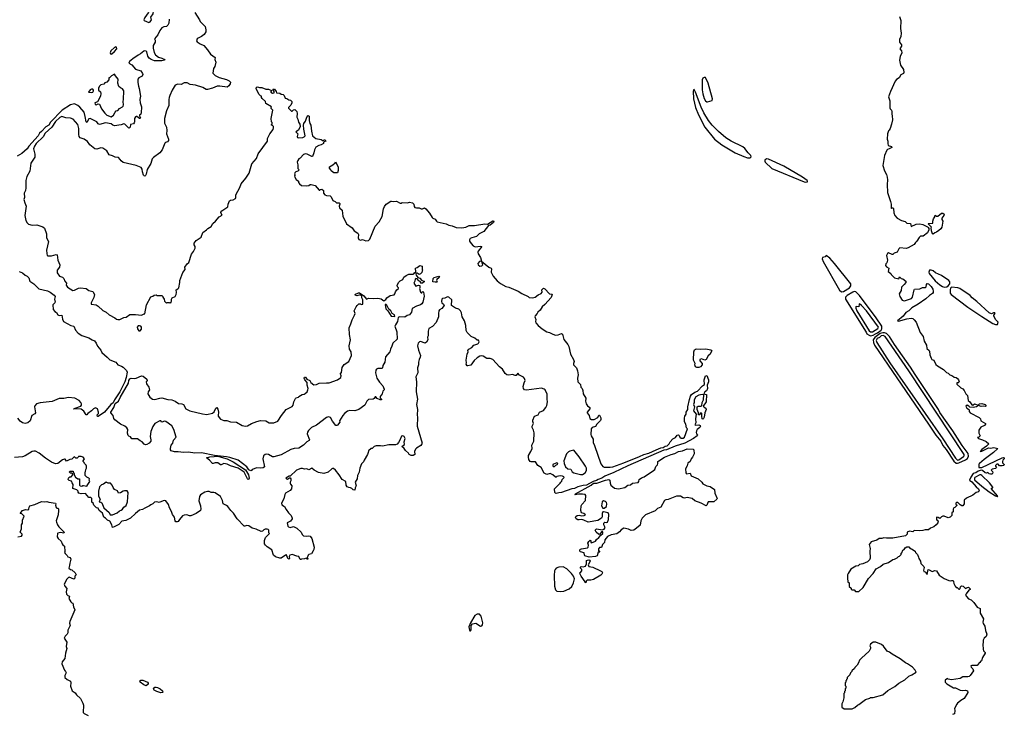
# Model space of a CAD drawing. Extents: x 2087054 to 2277909, y 548907 to 753496.
# Tile 210 of 256: x 2195263 to 2209837, y 639909 to 650197. Entities that reach past the tile are written whole.
import ezdxf

# ---------------------------------------------------------------- set-up
doc = ezdxf.new("R2010")
doc.units = 0

msp = doc.modelspace()

# ---------------------------------------------------------------- linework, layer by layer
at = {"layer": '0CON20XD'}
for points in [[(2197175, 650155), (2197195, 650166), (2197213, 650195), (2197206, 650235), (2197237, 650285), (2197246, 650364), (2197295, 650416), (2197320, 650460), (2197340, 650475), (2197335, 650490), (2197313, 650477), (2197303, 650457), (2197271, 650439), (2197245, 650400), (2197238, 650372), (2197227, 650363), (2197205, 650360), (2197195, 650350), (2197164, 650296), (2197115, 650230), (2197100, 650195), (2197104, 650184), (2197175, 650155)], [(2197853, 650303), (2197922, 650195), (2197932, 650172), (2198010, 650095), (2198020, 650045), (2198017, 650015), (2197992, 649978), (2197954, 649946), (2197907, 649923), (2197892, 649915), (2197883, 649897), (2197880, 649885), (2197891, 649871), (2197935, 649840), (2197988, 649815), (2198045, 649750), (2198087, 649687), (2198157, 649635), (2198153, 649605), (2198167, 649565), (2198150, 649505), (2198132, 649475), (2198120, 649405), (2198155, 649372), (2198215, 649342), (2198325, 649312), (2198365, 649292), (2198382, 649272), (2198380, 649245), (2198360, 649215), (2198335, 649199), (2198225, 649213), (2198185, 649212), (2198115, 649183), (2198045, 649162), (2198025, 649162), (2197975, 649192), (2197865, 649227), (2197785, 649238), (2197742, 649262), (2197695, 649263), (2197655, 649238), (2197605, 649240), (2197564, 649226), (2197518, 649152), (2197484, 649076), (2197477, 649045), (2197468, 649015), (2197470, 648925), (2197436, 648845), (2197404, 648735), (2197408, 648665), (2197434, 648605), (2197442, 648555), (2197437, 648505), (2197464, 648426), (2197464, 648405), (2197452, 648388), (2197420, 648380), (2197410, 648370), (2197372, 648268), (2197338, 648225), (2197244, 648156), (2197226, 648135), (2197206, 648065), (2197152, 647978), (2197135, 647907), (2197125, 647888), (2197115, 647881), (2197105, 647883), (2197096, 647896), (2197080, 647945), (2197076, 647985), (2197060, 648005), (2196985, 648035), (2196795, 648081), (2196765, 648104), (2196748, 648128), (2196725, 648156), (2196675, 648159), (2196635, 648180), (2196586, 648195), (2196551, 648255), (2196495, 648292), (2196465, 648298), (2196405, 648279), (2196373, 648283), (2196302, 648342), (2196265, 648393), (2196215, 648428), (2196159, 648449), (2196145, 648465), (2196136, 648496), (2196137, 648585), (2196123, 648643), (2196052, 648722), (2196015, 648740), (2195945, 648742), (2195885, 648761), (2195855, 648747), (2195795, 648689), (2195737, 648603), (2195638, 648515), (2195608, 648462), (2195509, 648361), (2195482, 648325), (2195465, 648285), (2195488, 648205), (2195488, 648162), (2195428, 648072), (2195414, 647955), (2195368, 647875), (2195352, 647815), (2195353, 647705), (2195347, 647665), (2195329, 647625), (2195332, 647565), (2195326, 647535), (2195337, 647485), (2195359, 647435), (2195338, 647295), (2195355, 647222), (2195375, 647188), (2195395, 647168), (2195445, 647153), (2195515, 647157), (2195605, 647130), (2195628, 647108), (2195661, 647025), (2195660, 646965), (2195688, 646912), (2195659, 646785), (2195664, 646734), (2195668, 646705), (2195677, 646697), (2195735, 646699), (2195805, 646720), (2195816, 646716), (2195826, 646635), (2195856, 646565), (2195851, 646529), (2195819, 646485), (2195819, 646445), (2195850, 646400), (2195895, 646383), (2195914, 646364), (2195932, 646325), (2195958, 646295), (2195953, 646265), (2195972, 646235), (2196048, 646188), (2196075, 646189), (2196135, 646220), (2196165, 646227), (2196245, 646216), (2196285, 646186), (2196345, 646171), (2196369, 646125), (2196358, 646082), (2196321, 646005), (2196322, 645985), (2196395, 645971), (2196425, 645956), (2196495, 645887), (2196545, 645864), (2196585, 645824), (2196672, 645782), (2196695, 645763), (2196715, 645757), (2196745, 645758), (2196805, 645788), (2196837, 645793), (2196895, 645828), (2196975, 645832), (2197065, 645818), (2197105, 645840), (2197115, 645840), (2197140, 645975), (2197205, 646090), (2197235, 646100), (2197253, 646117), (2197285, 646120), (2197295, 646110), (2197365, 646110), (2197380, 646095), (2197380, 646085), (2197400, 646055), (2197405, 646030), (2197435, 646000), (2197445, 646010), (2197475, 646010), (2197485, 646000), (2197495, 646010), (2197505, 646010), (2197512, 646035), (2197510, 646055), (2197522, 646075), (2197563, 646097), (2197578, 646125), (2197583, 646155), (2197578, 646195), (2197605, 646208), (2197620, 646225), (2197634, 646305), (2197631, 646335), (2197676, 646454), (2197712, 646495), (2197705, 646530), (2197741, 646579), (2197765, 646600), (2197807, 646725), (2197837, 646765), (2197848, 646795), (2197862, 646815), (2197862, 646835), (2197845, 646860), (2197843, 646885), (2197874, 646926), (2197948, 646975), (2197976, 647044), (2198030, 647085), (2198046, 647104), (2198096, 647134), (2198121, 647179), (2198159, 647211), (2198215, 647278), (2198258, 647302), (2198238, 647335), (2198238, 647345), (2198257, 647365), (2198342, 647425), (2198350, 647465), (2198370, 647515), (2198385, 647523), (2198425, 647528), (2198455, 647550), (2198462, 647565), (2198460, 647605), (2198521, 647709), (2198543, 647767), (2198611, 647849), (2198658, 647922), (2198699, 648061), (2198769, 648141), (2198795, 648212), (2198930, 648395), (2198933, 648435), (2198963, 648507), (2199015, 648570), (2199022, 648595), (2199020, 648615), (2199005, 648630), (2198990, 648635), (2198990, 648645), (2199000, 648655), (2199000, 648675), (2198990, 648685), (2198986, 648735), (2198998, 648805), (2199008, 648855), (2198983, 648883), (2198983, 648897), (2198990, 648905), (2198904, 648954), (2198900, 648985), (2198851, 649031), (2198840, 649045), (2198840, 649065), (2198825, 649070), (2198805, 649090), (2198764, 649174), (2198767, 649195), (2198785, 649204), (2198814, 649194), (2198845, 649193), (2198905, 649166), (2198945, 649168), (2198988, 649148), (2198980, 649135), (2198982, 649125), (2199005, 649108), (2199030, 649115), (2199030, 649135), (2199010, 649165), (2199015, 649170), (2199035, 649168), (2199058, 649135), (2199062, 649112), (2199115, 649110), (2199133, 649093), (2199165, 649088), (2199178, 649075), (2199194, 649034), (2199217, 649027), (2199245, 649008), (2199270, 649005), (2199290, 648985), (2199290, 648965), (2199277, 648933), (2199240, 648895), (2199240, 648885), (2199285, 648842), (2199295, 648843), (2199318, 648862), (2199334, 648864), (2199367, 648835), (2199372, 648805), (2199367, 648755), (2199380, 648725), (2199388, 648678), (2199407, 648647), (2199412, 648615), (2199389, 648561), (2199352, 648535), (2199378, 648505), (2199370, 648465), (2199375, 648452), (2199385, 648448), (2199455, 648452), (2199475, 648461), (2199487, 648475), (2199468, 648575), (2199464, 648635), (2199470, 648660), (2199494, 648695), (2199510, 648740), (2199525, 648772), (2199535, 648778), (2199547, 648767), (2199548, 648705), (2199558, 648658), (2199572, 648632), (2199580, 648545), (2199597, 648477), (2199645, 648436), (2199725, 648422), (2199755, 648400), (2199768, 648415), (2199785, 648416), (2199792, 648398), (2199772, 648388), (2199762, 648378), (2199760, 648365), (2199725, 648342), (2199690, 648335), (2199645, 648310), (2199625, 648270), (2199617, 648225), (2199595, 648172), (2199585, 648168), (2199517, 648207), (2199495, 648210), (2199465, 648200), (2199413, 648147), (2199394, 648136), (2199378, 648112), (2199372, 648085), (2199382, 648045), (2199380, 647995), (2199398, 647975), (2199380, 647955), (2199350, 647945), (2199335, 647930), (2199332, 647915), (2199340, 647895), (2199330, 647885), (2199333, 647863), (2199355, 647830), (2199390, 647805), (2199390, 647785), (2199404, 647764), (2199435, 647742), (2199515, 647738), (2199545, 647742), (2199563, 647757), (2199575, 647758), (2199635, 647740), (2199695, 647670), (2199705, 647670), (2199716, 647684), (2199735, 647687), (2199758, 647668), (2199762, 647625), (2199778, 647605), (2199805, 647593), (2199858, 647588), (2199872, 647575), (2199897, 647517), (2199930, 647505), (2199950, 647485), (2199992, 647482), (2200000, 647475), (2200002, 647465), (2199990, 647435), (2199995, 647410), (2200036, 647375), (2200039, 647325), (2200048, 647288), (2200102, 647175), (2200182, 647112), (2200215, 647070), (2200268, 647035), (2200280, 647015), (2200273, 646967), (2200285, 646940), (2200305, 646930), (2200335, 646940), (2200387, 646923), (2200425, 646928), (2200448, 646945), (2200525, 647138), (2200585, 647202), (2200630, 647280), (2200650, 647395), (2200662, 647428), (2200687, 647463), (2200755, 647507), (2200765, 647511), (2200796, 647506), (2200839, 647509), (2200895, 647480), (2200915, 647480), (2200925, 647488), (2201005, 647482), (2201035, 647493), (2201075, 647486), (2201097, 647465), (2201101, 647431), (2201110, 647415), (2201135, 647408), (2201175, 647408), (2201207, 647397), (2201225, 647393), (2201255, 647408), (2201275, 647397), (2201330, 647330), (2201366, 647266), (2201376, 647256), (2201415, 647242), (2201430, 647215), (2201442, 647205), (2201575, 647172), (2201615, 647152), (2201665, 647141), (2201725, 647118), (2201807, 647113), (2201865, 647125), (2201915, 647146), (2201995, 647146), (2202149, 647171), (2202185, 647168), (2202265, 647216), (2202276, 647216), (2202280, 647205), (2202274, 647195), (2202227, 647153), (2202204, 647146), (2202135, 647059), (2202064, 647025), (2202026, 646984), (2201955, 646968), (2201930, 646955), (2201920, 646935), (2201921, 646915), (2201945, 646881)], [(2197473, 650205), (2197470, 650145), (2197457, 650113), (2197435, 650097), (2197395, 650091), (2197365, 650075), (2197336, 650035), (2197310, 649970), (2197258, 649915), (2197268, 649895), (2197267, 649865), (2197237, 649815), (2197238, 649775), (2197253, 649713), (2197271, 649675), (2197315, 649640), (2197365, 649627), (2197413, 649605), (2197404, 649595), (2197365, 649585), (2197258, 649588), (2197207, 649605), (2197177, 649627), (2197158, 649655), (2197145, 649718), (2197135, 649730), (2197115, 649737), (2197099, 649731), (2197051, 649689), (2197015, 649673), (2196936, 649615), (2196890, 649575), (2196878, 649555), (2196925, 649527), (2196975, 649464), (2197055, 649437), (2197081, 649401), (2197084, 649385), (2197078, 649362), (2197024, 649335), (2197012, 649315), (2197012, 649265), (2197021, 649211), (2197033, 649175), (2197050, 649065), (2197041, 649015), (2197046, 648965), (2197066, 648905), (2197061, 648819), (2197054, 648796), (2197038, 648782), (2197037, 648775), (2197049, 648741), (2197045, 648733), (2197035, 648734), (2196995, 648761), (2196985, 648764), (2196975, 648757), (2196963, 648735), (2196964, 648686), (2196959, 648671), (2196945, 648656), (2196903, 648645), (2196897, 648605), (2196885, 648590), (2196875, 648594), (2196820, 648650), (2196806, 648656), (2196765, 648640), (2196665, 648626), (2196642, 648632), (2196615, 648652), (2196535, 648671), (2196445, 648644), (2196426, 648655), (2196405, 648686), (2196305, 648732), (2196284, 648726), (2196255, 648676), (2196245, 648685), (2196233, 648765), (2196215, 648825), (2196155, 648902), (2196125, 648924), (2196075, 648949), (2196015, 648936), (2195893, 648857), (2195719, 648681), (2195696, 648635), (2195648, 648612), (2195585, 648539), (2195555, 648516), (2195535, 648476), (2195398, 648322), (2195375, 648286), (2195295, 648216), (2195225, 648176)], [(2208288, 650245), (2208304, 650185), (2208299, 650065), (2208312, 649995), (2208305, 649950), (2208288, 649905), (2208288, 649865), (2208317, 649825), (2208314, 649806), (2208290, 649765), (2208317, 649737), (2208318, 649705), (2208295, 649650), (2208288, 649595), (2208300, 649525), (2208347, 649457), (2208350, 649415), (2208345, 649402), (2208305, 649382), (2208279, 649335), (2208240, 649310), (2208222, 649288), (2208152, 649135), (2208122, 649055), (2208141, 648995), (2208142, 648892), (2208148, 648875), (2208168, 648855), (2208172, 648835), (2208170, 648795), (2208177, 648775), (2208180, 648715), (2208169, 648651), (2208146, 648584), (2208135, 648560), (2208122, 648548), (2208107, 648505), (2208104, 648426), (2208114, 648395), (2208114, 648365), (2208119, 648335), (2208167, 648317), (2208171, 648305), (2208135, 648282), (2208110, 648275), (2208098, 648262), (2208063, 648185), (2208037, 648037), (2208065, 647958), (2208093, 647905), (2208103, 647865), (2208107, 647825), (2208101, 647755), (2208110, 647635), (2208153, 647503), (2208160, 647465), (2208160, 647405), (2208165, 647400), (2208172, 647408), (2208185, 647408), (2208195, 647400), (2208204, 647335), (2208217, 647295), (2208252, 647255), (2208315, 647222), (2208368, 647208), (2208395, 647183), (2208448, 647178), (2208460, 647135), (2208532, 647168), (2208585, 647174), (2208632, 647162), (2208701, 647131), (2208711, 647121), (2208720, 647105), (2208721, 647085), (2208701, 647039), (2208635, 646990), (2208595, 646990), (2208575, 646972), (2208542, 646915), (2208521, 646899), (2208505, 646868), (2208415, 646816), (2208385, 646809), (2208292, 646818), (2208276, 646804), (2208249, 646751), (2208205, 646740), (2208185, 646718), (2208175, 646717), (2208125, 646742), (2208107, 646733), (2208092, 646705), (2208107, 646637), (2208097, 646593), (2208085, 646580), (2208078, 646558), (2208094, 646534), (2208128, 646515), (2208120, 646465), (2208158, 646438), (2208162, 646422), (2208212, 646372), (2208275, 646360), (2208285, 646390), (2208312, 646362), (2208337, 646357), (2208380, 646325), (2208380, 646305), (2208356, 646274), (2208313, 646237), (2208308, 646185), (2208280, 646135), (2208290, 646095), (2208325, 646042), (2208354, 646034), (2208375, 646036), (2208464, 646066), (2208480, 646085), (2208503, 646197), (2208510, 646205), (2208585, 646210), (2208628, 646232), (2208665, 646230), (2208678, 646242), (2208684, 646276), (2208695, 646287), (2208715, 646284), (2208755, 646246), (2208778, 646205), (2208786, 646176), (2208785, 646155), (2208775, 646139), (2208728, 646112), (2208675, 646062), (2208564, 645985), (2208470, 645930), (2208425, 645885), (2208381, 645859), (2208342, 645808), (2208258, 645735), (2208272, 645732), (2208393, 645767), (2208456, 645776), (2208481, 645771), (2208505, 645753), (2208534, 645715), (2208592, 645565), (2208636, 645505), (2208653, 645433), (2208686, 645375), (2208692, 645325), (2208725, 645298), (2208730, 645285), (2208734, 645234), (2208753, 645183), (2208766, 645166), (2208795, 645153), (2208822, 645092), (2208850, 645070), (2208935, 645017), (2208981, 644971), (2209005, 644960), (2209029, 644939), (2209071, 644921), (2209095, 644902), (2209125, 644899), (2209145, 644883), (2209160, 644865), (2209168, 644835), (2209155, 644820), (2209132, 644818), (2209135, 644800), (2209192, 644742), (2209225, 644728), (2209242, 644705), (2209267, 644657), (2209292, 644632), (2209300, 644555), (2209325, 644538), (2209355, 644490), (2209372, 644488), (2209395, 644508), (2209452, 644488), (2209468, 644505), (2209505, 644511), (2209552, 644495), (2209563, 644485), (2209562, 644475), (2209555, 644470), (2209535, 644474), (2209495, 644470), (2209455, 644482), (2209427, 644463), (2209374, 644454), (2209325, 644460), (2209310, 644475), (2209285, 644487), (2209268, 644475), (2209281, 644441), (2209305, 644430), (2209317, 644417), (2209318, 644395), (2209332, 644372), (2209463, 644305), (2209483, 644285), (2209490, 644255), (2209558, 644215), (2209558, 644205), (2209545, 644188), (2209489, 644161), (2209468, 644132), (2209460, 644115), (2209462, 644075), (2209478, 644035), (2209455, 644010), (2209442, 644008), (2209455, 643993), (2209516, 643976), (2209568, 643948), (2209607, 643917), (2209575, 643881), (2209505, 643833), (2209482, 643802), (2209505, 643807), (2209604, 643856), (2209635, 643851), (2209682, 643858), (2209742, 643845), (2209675, 643784), (2209539, 643685), (2209468, 643625), (2209460, 643615), (2209462, 643562), (2209505, 643562), (2209805, 643706), (2209825, 643711), (2209833, 643705), (2209834, 643695), (2209816, 643674), (2209809, 643655), (2209812, 643632), (2209837, 643607), (2209832, 643595), (2209805, 643587), (2209765, 643590), (2209745, 643612), (2209725, 643613), (2209709, 643595), (2209708, 643585), (2209720, 643565), (2209709, 643551), (2209655, 643538), (2209642, 643525), (2209663, 643503), (2209668, 643485), (2209655, 643466), (2209634, 643464), (2209611, 643471), (2209595, 643490), (2209575, 643480), (2209555, 643485), (2209515, 643520), (2209495, 643524), (2209448, 643512), (2209417, 643485), (2209377, 643473), (2209340, 643420), (2209322, 643375), (2209355, 643351), (2209419, 643279), (2209455, 643248), (2209463, 643227), (2209456, 643204), (2209420, 643195), (2209370, 643155), (2209275, 643110), (2209245, 643080), (2209244, 643025), (2209225, 642997), (2209208, 642998), (2209183, 643013), (2209150, 643045), (2209130, 643045), (2209120, 643035), (2209120, 643015), (2209140, 643005), (2209105, 642970), (2209090, 642965), (2209082, 642945), (2209082, 642908), (2209060, 642895), (2209058, 642855), (2209035, 642831), (2209005, 642819), (2208945, 642842), (2208925, 642841), (2208908, 642835), (2208885, 642810), (2208860, 642825), (2208835, 642828), (2208833, 642795), (2208845, 642780), (2208860, 642775), (2208853, 642745), (2208828, 642715), (2208792, 642685), (2208745, 642666), (2208715, 642641), (2208665, 642643), (2208633, 642633), (2208575, 642627), (2208505, 642630), (2208485, 642613), (2208435, 642619), (2208400, 642605), (2208398, 642575), (2208375, 642552), (2208185, 642520), (2208095, 642517), (2208055, 642522), (2208025, 642513), (2207985, 642513), (2207951, 642489), (2207865, 642461), (2207839, 642425), (2207852, 642365), (2207845, 642325), (2207850, 642220), (2207843, 642195), (2207812, 642168), (2207742, 642138), (2207695, 642130), (2207675, 642107), (2207638, 642102), (2207565, 642058), (2207524, 641995), (2207517, 641975), (2207514, 641924), (2207523, 641873), (2207540, 641855), (2207543, 641803), (2207570, 641775), (2207572, 641762), (2207585, 641750), (2207615, 641750), (2207635, 641730), (2207685, 641730), (2207748, 641785), (2207825, 641918), (2207896, 641995), (2207942, 642065), (2208002, 642098), (2208045, 642134), (2208125, 642158), (2208185, 642200), (2208210, 642205), (2208250, 642225), (2208272, 642248), (2208285, 642250), (2208310, 642275), (2208310, 642295), (2208318, 642302), (2208335, 642340), (2208355, 642350), (2208371, 642375), (2208395, 642389), (2208425, 642388), (2208443, 642363), (2208465, 642360), (2208520, 642325), (2208523, 642303), (2208550, 642275), (2208567, 642237), (2208570, 642215), (2208597, 642177), (2208602, 642142), (2208645, 642100), (2208652, 642085), (2208640, 642045), (2208644, 642024), (2208668, 642018), (2208695, 641980), (2208708, 642052), (2208725, 642050), (2208767, 642023), (2208807, 642037), (2208835, 642032), (2208871, 641971), (2208945, 641922), (2209015, 641889), (2209035, 641887), (2209055, 641893), (2209079, 641889), (2209086, 641876), (2209088, 641845), (2209102, 641825), (2209108, 641805), (2209125, 641788), (2209140, 641785), (2209165, 641760), (2209175, 641760), (2209185, 641770), (2209190, 641795), (2209205, 641810), (2209228, 641808), (2209265, 641770), (2209275, 641780), (2209305, 641790), (2209330, 641765), (2209330, 641755), (2209312, 641748), (2209272, 641695), (2209262, 641675), (2209275, 641652), (2209305, 641618), (2209344, 641604), (2209386, 641566), (2209435, 641498), (2209478, 641475), (2209482, 641465), (2209480, 641405), (2209528, 641325), (2209518, 641275), (2209523, 641255), (2209551, 641215), (2209558, 641148), (2209580, 641095), (2209568, 641062), (2209539, 641035), (2209524, 641005), (2209526, 640975), (2209518, 640945), (2209524, 640874), (2209530, 640850), (2209552, 640825), (2209552, 640815), (2209515, 640750), (2209497, 640703), (2209482, 640688), (2209480, 640675), (2209465, 640670), (2209435, 640630), (2209355, 640632), (2209342, 640625), (2209348, 640605), (2209370, 640580), (2209380, 640555), (2209333, 640485), (2209315, 640470), (2209295, 640463), (2209225, 640463), (2209185, 640440), (2209055, 640420), (2209008, 640428), (2208995, 640438), (2208960, 640415), (2208962, 640385), (2208985, 640362), (2209085, 640302), (2209115, 640302), (2209182, 640268)], [(2196615, 649688), (2196625, 649693), (2196666, 649725), (2196701, 649765), (2196695, 649791), (2196685, 649794), (2196665, 649786), (2196614, 649735), (2196600, 649705), (2196605, 649692), (2196615, 649688)], [(2196615, 648760), (2196649, 648781), (2196675, 648828), (2196692, 648845), (2196715, 648853), (2196740, 648880), (2196786, 648904), (2196796, 648915), (2196800, 648935), (2196794, 648985), (2196801, 649015), (2196803, 649145), (2196785, 649172), (2196755, 649187), (2196729, 649209), (2196717, 649255), (2196721, 649315), (2196679, 649365), (2196665, 649392), (2196620, 649365), (2196593, 649337), (2196582, 649335), (2196580, 649305), (2196555, 649270), (2196525, 649260), (2196507, 649243), (2196465, 649230), (2196440, 649205), (2196440, 649195), (2196430, 649185), (2196430, 649155), (2196457, 649127), (2196462, 649105), (2196458, 649065), (2196415, 648980), (2196377, 648963), (2196381, 648945), (2196395, 648937), (2196425, 648950), (2196443, 648943), (2196475, 648878), (2196521, 648811), (2196555, 648780), (2196615, 648760)], [(2205445, 648982), (2205515, 649000), (2205520, 649025), (2205454, 649255), (2205415, 649338), (2205395, 649340), (2205375, 649330), (2205364, 649305), (2205365, 649160), (2205375, 649098), (2205395, 649030), (2205415, 648997), (2205435, 648982), (2205445, 648982)], [(2196325, 649118), (2196345, 649124), (2196357, 649143), (2196356, 649155), (2196347, 649167), (2196325, 649169), (2196305, 649158), (2196282, 649122), (2196325, 649118)], [(2206075, 648151), (2206088, 648165), (2206083, 648185), (2206044, 648224), (2205998, 648288), (2205965, 648313), (2205796, 648395), (2205717, 648445), (2205605, 648539), (2205513, 648633), (2205459, 648705), (2205390, 648815), (2205349, 648899), (2205265, 649123), (2205245, 649162), (2205235, 649160), (2205232, 649138), (2205235, 649025), (2205267, 648897), (2205308, 648785), (2205406, 648605), (2205549, 648429), (2205654, 648344), (2205855, 648227), (2205980, 648170), (2206035, 648151), (2206075, 648151)], [(2206895, 647788), (2206925, 647793), (2206926, 647805), (2206918, 647815), (2206852, 647865), (2206574, 648025), (2206345, 648133), (2206315, 648135), (2206293, 648117), (2206290, 648100), (2206296, 648085), (2206395, 647991), (2206875, 647794), (2206895, 647788)], [(2199965, 647930), (2199915, 647930), (2199875, 647960), (2199870, 647975), (2199848, 647998), (2199850, 648015), (2199900, 648045), (2199930, 648075), (2199935, 648090), (2199978, 648018), (2199976, 647964), (2199965, 647930)], [(2208785, 647022), (2208772, 647025), (2208757, 647067), (2208752, 647115), (2208760, 647125), (2208710, 647175), (2208715, 647180), (2208778, 647182), (2208777, 647215), (2208788, 647245), (2208810, 647275), (2208815, 647300), (2208835, 647287), (2208855, 647286), (2208909, 647331), (2208925, 647333), (2208946, 647315), (2208940, 647295), (2208910, 647255), (2208910, 647235), (2208928, 647215), (2208910, 647125), (2208895, 647100), (2208867, 647073), (2208835, 647048), (2208808, 647042), (2208785, 647022)], [(2201945, 646881), (2201975, 646847), (2202005, 646830), (2202084, 646844), (2202102, 646835), (2202050, 646770), (2202045, 646755), (2202051, 646731), (2202084, 646675), (2202100, 646620), (2202205, 646531), (2202240, 646515), (2202246, 646505), (2202242, 646455), (2202270, 646400), (2202329, 646329), (2202380, 646290), (2202457, 646247), (2202505, 646236), (2202640, 646175), (2202695, 646139), (2202787, 646097), (2202805, 646080), (2202855, 646077), (2202895, 646087), (2202935, 646123), (2202980, 646140), (2202995, 646160), (2202992, 646195), (2203015, 646218), (2203035, 646208), (2203106, 646136), (2203139, 646131), (2203146, 646126), (2203130, 646080), (2203035, 645976), (2202996, 645945), (2202965, 645896), (2202933, 645867), (2202924, 645845), (2202891, 645809), (2202888, 645795), (2202901, 645755), (2202897, 645725), (2202904, 645705), (2202939, 645665), (2202995, 645619), (2203065, 645574), (2203104, 645564), (2203155, 645537), (2203194, 645524), (2203235, 645529), (2203285, 645550), (2203295, 645538), (2203315, 645462), (2203376, 645386), (2203393, 645355), (2203417, 645245), (2203462, 645162), (2203468, 645135), (2203458, 645105), (2203462, 645085), (2203505, 645040), (2203520, 644995), (2203531, 644935), (2203521, 644885), (2203524, 644835), (2203563, 644795), (2203567, 644755), (2203587, 644735), (2203597, 644705), (2203602, 644655), (2203645, 644590), (2203638, 644545), (2203647, 644507), (2203669, 644479), (2203702, 644455), (2203702, 644435), (2203661, 644385), (2203663, 644373), (2203691, 644335), (2203702, 644292), (2203725, 644276), (2203765, 644276), (2203818, 644305), (2203835, 644340), (2203845, 644338), (2203865, 644298), (2203867, 644275), (2203860, 644260), (2203804, 644206), (2203785, 644170), (2203738, 644155), (2203723, 644137), (2203718, 644055), (2203722, 644035), (2203750, 643985), (2203749, 643935), (2203770, 643890), (2203865, 643618), (2203895, 643581), (2203915, 643569), (2204005, 643571), (2204042, 643575), (2204205, 643635), (2204438, 643725), (2204502, 643758), (2204575, 643778), (2204682, 643828), (2204755, 643855), (2204785, 643858), (2204815, 643878), (2204847, 643883), (2204875, 643915), (2204889, 643945), (2204933, 643987), (2204970, 644010), (2204995, 644043), (2205015, 644048), (2205026, 644036), (2205034, 644014), (2205055, 643998), (2205085, 643998), (2205105, 644013), (2205146, 644136), (2205133, 644153), (2205122, 644205), (2205105, 644240), (2205102, 644295), (2205109, 644325), (2205126, 644355), (2205130, 644385), (2205152, 644425), (2205152, 644465), (2205177, 644573), (2205190, 644620), (2205206, 644645), (2205258, 644682), (2205295, 644695), (2205371, 644775), (2205399, 644795), (2205396, 644865), (2205415, 644924), (2205436, 644925), (2205458, 644865), (2205459, 644835), (2205437, 644785), (2205444, 644735), (2205441, 644719), (2205428, 644702), (2205403, 644685), (2205390, 644655), (2205427, 644647), (2205426, 644535), (2205380, 644475), (2205395, 644458), (2205418, 644445), (2205423, 644425), (2205406, 644375), (2205395, 644310), (2205385, 644290), (2205375, 644280), (2205363, 644285), (2205358, 644325), (2205360, 644365), (2205355, 644370), (2205335, 644370), (2205330, 644365), (2205340, 644355), (2205327, 644343), (2205310, 644345), (2205312, 644375), (2205290, 644425), (2205289, 644445), (2205292, 644465), (2205306, 644474), (2205345, 644471), (2205362, 644478), (2205364, 644525), (2205386, 644565), (2205388, 644638), (2205365, 644643), (2205316, 644636), (2205270, 644610), (2205244, 644565), (2205246, 644525), (2205238, 644498), (2205252, 644465), (2205236, 644405), (2205274, 644354), (2205264, 644285), (2205273, 644227), (2205258, 644198), (2205265, 644190), (2205315, 644197), (2205335, 644188), (2205340, 644175), (2205330, 644155), (2205292, 644128), (2205281, 644109), (2205276, 644085), (2205280, 644065), (2205298, 644045), (2205290, 644035), (2205236, 643995), (2205106, 643924), (2204965, 643880), (2204835, 643828), (2204799, 643821), (2204263, 643587), (2204055, 643488), (2203926, 643435), (2203882, 643408), (2203825, 643387), (2203800, 643370), (2203752, 643358), (2203655, 643305), (2203602, 643298), (2203523, 643277), (2203475, 643254), (2203435, 643249), (2203285, 643192), (2203245, 643191), (2203205, 643181), (2203192, 643182), (2203184, 643194), (2203180, 643250), (2203265, 643330), (2203272, 643348), (2203287, 643363), (2203290, 643385), (2203320, 643415), (2203318, 643425), (2203296, 643436), (2203265, 643440), (2203215, 643430), (2203205, 643420), (2203195, 643420), (2203155, 643458), (2203117, 643477), (2203065, 643462), (2203025, 643478), (2202983, 643563), (2202934, 643594), (2202896, 643646), (2202835, 643649), (2202819, 643655), (2202798, 643685), (2202792, 643715), (2202795, 643740), (2202831, 643799), (2202847, 643845), (2202843, 643895), (2202871, 643955), (2202876, 644076), (2202866, 644116), (2202847, 644155), (2202847, 644175), (2202870, 644215), (2202856, 644245), (2202858, 644265), (2202882, 644325), (2202936, 644344), (2202957, 644383), (2203015, 644408), (2203052, 644455), (2203065, 644480), (2203074, 644535), (2203068, 644575), (2203068, 644648), (2203040, 644715), (2203026, 644726), (2202989, 644739), (2202765, 644710), (2202735, 644715), (2202720, 644735), (2202714, 644765), (2202730, 644820), (2202743, 644855), (2202735, 644883), (2202720, 644900), (2202660, 644930), (2202635, 644960), (2202612, 644928), (2202595, 644927), (2202555, 644941), (2202505, 644934), (2202475, 644936), (2202449, 644955), (2202411, 645021), (2202367, 645055), (2202265, 645166), (2202228, 645178), (2202175, 645179), (2202122, 645212), (2202095, 645218), (2202073, 645215), (2202035, 645189), (2201992, 645148), (2201939, 645081), (2201895, 645068), (2201885, 645070), (2201870, 645095), (2201877, 645115), (2201870, 645155), (2201886, 645244), (2201900, 645275), (2201898, 645295), (2201912, 645315), (2201955, 645343), (2201986, 645374), (2202046, 645395), (2202056, 645405), (2202062, 645425), (2202055, 645448), (2202032, 645452), (2201999, 645479), (2201947, 645505), (2201886, 645566), (2201871, 645595), (2201869, 645665), (2201845, 645735), (2201813, 645795), (2201802, 645855), (2201786, 645885), (2201765, 645907), (2201712, 645922), (2201652, 645965), (2201658, 646045), (2201615, 646088), (2201595, 646092), (2201555, 646070), (2201523, 646067), (2201510, 646055), (2201508, 646025), (2201513, 646005), (2201537, 645985), (2201548, 645965), (2201509, 645921), (2201475, 645899), (2201466, 645885), (2201461, 645845), (2201464, 645795), (2201428, 645712), (2201375, 645653), (2201318, 645622), (2201310, 645585), (2201308, 645515), (2201298, 645495), (2201303, 645455), (2201285, 645418), (2201265, 645404), (2201195, 645429), (2201183, 645427), (2201162, 645408), (2201151, 645365), (2201165, 645302), (2201196, 645224), (2201192, 645198), (2201174, 645164), (2201164, 645124), (2201166, 645085), (2201152, 645038), (2201158, 644965), (2201128, 644905), (2201134, 644835), (2201131, 644685), (2201151, 644575), (2201138, 644495), (2201150, 644425), (2201146, 644345), (2201152, 644305), (2201146, 644176), (2201219, 643925), (2201216, 643914), (2201199, 643891), (2201135, 643852), (2201120, 643835), (2201108, 643802), (2201110, 643755), (2201086, 643744), (2201055, 643743), (2201027, 643757), (2201016, 643776), (2200972, 643815), (2200956, 643846), (2200920, 643875), (2200960, 643905), (2200956, 643944), (2200968, 643992), (2200954, 644024), (2200935, 644034), (2200915, 644030), (2200891, 643969), (2200868, 643932), (2200849, 643911), (2200825, 643902), (2200725, 643898), (2200635, 643880), (2200605, 643886), (2200540, 643885), (2200510, 643875), (2200482, 643848), (2200463, 643847), (2200425, 643810), (2200422, 643785), (2200411, 643759), (2200360, 643675), (2200351, 643649), (2200323, 643617), (2200299, 643555), (2200290, 643495), (2200261, 643445), (2200256, 643395), (2200229, 643345), (2200242, 643295), (2200228, 643265), (2200225, 643230), (2200200, 643235), (2200180, 643255), (2200160, 643265), (2200135, 643267), (2200110, 643280), (2200097, 643305), (2200090, 643355), (2200035, 643388), (2199993, 643455), (2199937, 643527), (2199910, 643550), (2199895, 643551), (2199885, 643544), (2199831, 643495), (2199765, 643477), (2199685, 643489), (2199623, 643523), (2199585, 643552), (2199545, 643532), (2199515, 643542), (2199478, 643538), (2199449, 643549), (2199425, 643548), (2199358, 643525), (2199265, 643438), (2199250, 643435), (2199202, 643408), (2199225, 643392), (2199255, 643410), (2199265, 643410), (2199277, 643397), (2199278, 643365), (2199268, 643345), (2199268, 643325), (2199270, 643315), (2199290, 643295), (2199287, 643247), (2199268, 643225), (2199197, 643185), (2199187, 643165), (2199175, 643100), (2199140, 643035), (2199145, 643012), (2199182, 642985), (2199205, 642940), (2199242, 642892), (2199282, 642855), (2199298, 642815), (2199297, 642805), (2199272, 642768), (2199222, 642745), (2199230, 642695), (2199240, 642685), (2199265, 642677), (2199315, 642688), (2199365, 642668), (2199428, 642605), (2199444, 642574), (2199465, 642553), (2199505, 642549), (2199545, 642554), (2199561, 642545), (2199585, 642512), (2199624, 642385), (2199619, 642351), (2199605, 642332)], [(2207425, 646168), (2207455, 646171), (2207546, 646224), (2207566, 646255), (2207563, 646283), (2207325, 646587), (2207255, 646667), (2207200, 646705), (2207185, 646683), (2207145, 646672), (2207143, 646655), (2207156, 646615), (2207399, 646189), (2207425, 646168)], [(2198685, 643517), (2198655, 643531), (2198626, 643576), (2198495, 643675), (2198375, 643711), (2198325, 643723), (2198145, 643744), (2197955, 643780), (2197855, 643778), (2197759, 643791), (2197685, 643788), (2197608, 643798), (2197555, 643797), (2197503, 643813), (2197496, 643825), (2197494, 643844), (2197507, 643893), (2197530, 643925), (2197541, 643969), (2197579, 644015), (2197546, 644125), (2197515, 644179), (2197425, 644245), (2197405, 644252), (2197365, 644237), (2197350, 644255), (2197335, 644255), (2197265, 644215), (2197235, 644172), (2197202, 644095), (2197193, 644025), (2197205, 643975), (2197203, 643955), (2197177, 643923), (2197145, 643906), (2197125, 643901), (2197105, 643908), (2197078, 643945), (2197045, 643960), (2197005, 643990), (2196925, 643990), (2196905, 644017), (2196876, 644026), (2196866, 644036), (2196861, 644071), (2196863, 644125), (2196851, 644151), (2196817, 644177), (2196755, 644208), (2196671, 644271), (2196658, 644288), (2196646, 644335), (2196612, 644372), (2196614, 644386), (2196655, 644451), (2196678, 644512), (2196725, 644548), (2196751, 644599), (2196873, 644815), (2196880, 644855), (2196895, 644879), (2196915, 644888), (2196955, 644881), (2196985, 644889), (2197065, 644924), (2197092, 644915), (2197145, 644872), (2197148, 644855), (2197137, 644833), (2197138, 644805), (2197172, 644755), (2197186, 644715), (2197162, 644685), (2197158, 644655), (2197190, 644605), (2197228, 644575), (2197265, 644569), (2197335, 644592), (2197365, 644596), (2197455, 644569), (2197515, 644568), (2197565, 644549), (2197615, 644511), (2197665, 644506), (2197685, 644496), (2197724, 644435), (2197782, 644402), (2197969, 644359), (2198035, 644351), (2198115, 644370), (2198143, 644387), (2198165, 644442), (2198182, 644452), (2198196, 644426), (2198206, 644386), (2198199, 644335), (2198203, 644323), (2198235, 644280), (2198285, 644261), (2198331, 644261), (2198385, 644242), (2198474, 644234), (2198555, 644184), (2198606, 644176), (2198635, 644179), (2198695, 644216), (2198773, 644247), (2198825, 644258), (2198905, 644254), (2198955, 644224), (2199024, 644226), (2199085, 644252), (2199140, 644335), (2199209, 644421), (2199245, 644445), (2199295, 644466), (2199310, 644485), (2199322, 644535), (2199346, 644584), (2199356, 644594), (2199388, 644605), (2199394, 644616), (2199445, 644644), (2199475, 644650), (2199490, 644660), (2199516, 644685), (2199528, 644715), (2199531, 644735), (2199516, 644785), (2199518, 644825), (2199485, 644862), (2199474, 644886), (2199478, 644902), (2199495, 644900), (2199514, 644874), (2199555, 644852), (2199571, 644821), (2199615, 644788), (2199655, 644793), (2199695, 644813), (2199805, 644820), (2199845, 644817), (2199965, 644861), (2200015, 644899), (2200022, 644922), (2200016, 644936), (2200004, 644945), (2200027, 644973), (2200034, 645045), (2200065, 645090), (2200135, 645134), (2200174, 645225), (2200168, 645275), (2200143, 645315), (2200139, 645365), (2200158, 645455), (2200144, 645535), (2200138, 645635), (2200165, 645692), (2200185, 645752), (2200220, 645820), (2200226, 645845), (2200216, 645885), (2200244, 645945), (2200257, 645965), (2200285, 645987), (2200305, 645990), (2200315, 645980), (2200340, 645985), (2200340, 646045), (2200328, 646075), (2200325, 646100), (2200302, 646122), (2200255, 646107), (2200235, 646112), (2200228, 646125), (2200235, 646132), (2200278, 646152), (2200295, 646152), (2200355, 646109), (2200395, 646058), (2200425, 646072), (2200505, 646067), (2200563, 646073), (2200612, 646062), (2200655, 646032), (2200680, 646050), (2200697, 646075), (2200745, 646110), (2200805, 646123), (2200818, 646135), (2200827, 646165), (2200846, 646194), (2200870, 646215), (2200870, 646225), (2200855, 646240), (2200851, 646265), (2200875, 646308), (2200895, 646328), (2200933, 646347), (2200948, 646385), (2200985, 646410), (2201024, 646426), (2201085, 646427), (2201095, 646432), (2201105, 646448), (2201128, 646462), (2201120, 646515), (2201146, 646524), (2201185, 646556), (2201218, 646545), (2201222, 646535), (2201220, 646495), (2201230, 646485), (2201220, 646475), (2201215, 646450), (2201195, 646432), (2201175, 646422), (2201145, 646440), (2201135, 646440), (2201128, 646432), (2201130, 646415), (2201155, 646380), (2201185, 646369), (2201214, 646334), (2201250, 646325), (2201250, 646315), (2201225, 646293), (2201211, 646291), (2201191, 646321), (2201171, 646331), (2201145, 646360), (2201128, 646362), (2201118, 646352), (2201113, 646325), (2201098, 646295), (2201125, 646250), (2201165, 646263), (2201185, 646260), (2201188, 646225), (2201182, 646215), (2201195, 646160), (2201205, 646150), (2201215, 646150), (2201225, 646170), (2201235, 646170), (2201242, 646162), (2201250, 646100), (2201230, 646015), (2201215, 645990), (2201195, 645973), (2201136, 645954), (2201072, 645918), (2201062, 645865), (2201035, 645827), (2200997, 645813), (2200965, 645790), (2200885, 645795), (2200865, 645785), (2200855, 645728), (2200823, 645675), (2200818, 645655), (2200844, 645575), (2200851, 645465), (2200784, 645405), (2200771, 645359), (2200750, 645315), (2200741, 645275), (2200676, 645204), (2200668, 645122), (2200639, 645075), (2200635, 645038), (2200625, 645032), (2200565, 645030), (2200545, 645020), (2200533, 645005), (2200531, 644965), (2200551, 644885), (2200588, 644828), (2200636, 644775), (2200656, 644725), (2200656, 644714), (2200636, 644694), (2200626, 644654), (2200598, 644615), (2200598, 644595), (2200620, 644575), (2200620, 644565), (2200600, 644565), (2200555, 644588), (2200535, 644610), (2200525, 644610), (2200512, 644585), (2200496, 644574), (2200425, 644572), (2200402, 644548), (2200372, 644485), (2200285, 644423), (2200225, 644404), (2200149, 644409), (2200113, 644397), (2200069, 644365), (2200044, 644335), (2199998, 644255), (2200000, 644235), (2199967, 644193), (2199955, 644184), (2199944, 644185), (2199895, 644249), (2199865, 644305), (2199835, 644314), (2199805, 644306), (2199655, 644191), (2199583, 644157), (2199539, 644111), (2199524, 644086), (2199520, 644065), (2199551, 643975), (2199547, 643965), (2199515, 643944), (2199465, 643894), (2199395, 643850), (2199324, 643846), (2199275, 643831), (2199135, 643752), (2199025, 643720), (2199005, 643723), (2198948, 643758), (2198915, 643762), (2198895, 643756), (2198873, 643735), (2198864, 643695), (2198884, 643576), (2198865, 643561), (2198825, 643554), (2198775, 643557), (2198706, 643534), (2198695, 643522), (2198685, 643517)], [(2202075, 646546), (2202105, 646553), (2202117, 646565), (2202108, 646595), (2202110, 646610), (2202100, 646620), (2202068, 646615), (2202046, 646585), (2202050, 646565), (2202075, 646546)], [(2195255, 646468), (2195305, 646448), (2195345, 646415), (2195375, 646400), (2195399, 646375), (2195415, 646322), (2195472, 646285), (2195545, 646210), (2195675, 646179), (2195715, 646159), (2195774, 646115), (2195786, 646095), (2195778, 646055), (2195786, 646015), (2195783, 646005), (2195751, 645975), (2195760, 645905), (2195783, 645875), (2195808, 645858), (2195828, 645825), (2195845, 645817), (2195885, 645818), (2195895, 645760), (2195910, 645725), (2196020, 645665), (2196065, 645658), (2196090, 645600), (2196126, 645556), (2196185, 645520), (2196285, 645483), (2196335, 645453), (2196371, 645441), (2196396, 645405), (2196413, 645363), (2196462, 645302), (2196478, 645265), (2196560, 645200), (2196595, 645157), (2196685, 645123), (2196715, 645083), (2196772, 645065), (2196792, 645052), (2196845, 645001), (2196852, 644975), (2196837, 644895), (2196817, 644833), (2196747, 644683), (2196665, 644565), (2196646, 644524), (2196613, 644495), (2196516, 644384), (2196425, 644320), (2196415, 644322), (2196412, 644345), (2196430, 644365), (2196431, 644385), (2196413, 644433), (2196385, 644447), (2196355, 644434), (2196325, 644403), (2196271, 644365), (2196255, 644344), (2196245, 644344), (2196210, 644400), (2196175, 644426), (2196106, 644434), (2196065, 644430), (2196062, 644435), (2196082, 644445), (2196166, 644474), (2196176, 644485), (2196179, 644505), (2196169, 644525), (2196142, 644555), (2196079, 644589), (2195985, 644603), (2195917, 644587), (2195845, 644584), (2195745, 644542), (2195565, 644520), (2195514, 644505), (2195485, 644478), (2195481, 644465), (2195499, 644375), (2195485, 644359), (2195441, 644335), (2195417, 644255), (2195384, 644226), (2195345, 644217), (2195305, 644225), (2195271, 644251), (2195237, 644297)], [(2201415, 646307), (2201380, 646315), (2201381, 646365), (2201400, 646380), (2201465, 646396), (2201478, 646385), (2201469, 646371), (2201435, 646350), (2201432, 646335), (2201440, 646315), (2201435, 646310), (2201415, 646307)], [(2208945, 646236), (2208985, 646241), (2209007, 646253), (2209030, 646285), (2209030, 646315), (2209015, 646335), (2208905, 646407), (2208818, 646448), (2208785, 646475), (2208755, 646488), (2208731, 646485), (2208718, 646455), (2208725, 646435), (2208815, 646330), (2208881, 646271), (2208923, 646243), (2208945, 646236)], [(2209705, 645680), (2209735, 645683), (2209746, 645715), (2209713, 645753), (2209682, 645805), (2209682, 645818), (2209701, 645845), (2209695, 645854), (2209675, 645855), (2209645, 645839), (2209615, 645853), (2209432, 646022), (2209362, 646075), (2209330, 646110), (2209177, 646217), (2209147, 646227), (2209055, 646235), (2209041, 646219), (2209036, 646195), (2209038, 646145), (2209048, 646125), (2209298, 645938), (2209503, 645803), (2209668, 645695), (2209705, 645680)], [(2207855, 645516), (2207895, 645523), (2207928, 645545), (2207962, 645558), (2208012, 645598), (2208023, 645617), (2208022, 645655), (2207939, 645779), (2207692, 646112), (2207638, 646168), (2207615, 646169), (2207597, 646163), (2207510, 646110), (2207487, 646085), (2207486, 646055), (2207792, 645568), (2207804, 645544), (2207835, 645522), (2207855, 645516)], [(2200815, 645800), (2200809, 645825), (2200776, 645846), (2200756, 645886), (2200729, 645909), (2200695, 645970), (2200685, 645980), (2200674, 645976), (2200680, 645915), (2200713, 645883), (2200763, 645805), (2200815, 645800)], [(2207855, 645572), (2207885, 645574), (2207967, 645625), (2207974, 645645), (2207795, 645885), (2207725, 645964), (2207695, 645987), (2207690, 645985), (2207685, 645942), (2207645, 645948), (2207638, 645942), (2207638, 645925), (2207654, 645885), (2207835, 645588), (2207855, 645572)], [(2197045, 645590), (2197066, 645615), (2197067, 645645), (2197056, 645656), (2197035, 645663), (2197015, 645660), (2197003, 645645), (2197005, 645620), (2197025, 645590), (2197045, 645590)], [(2209145, 643626), (2209165, 643631), (2209263, 643677), (2209292, 643698), (2209309, 643731), (2209301, 643771), (2209215, 643890), (2209077, 644107), (2208885, 644377), (2208861, 644421), (2208518, 644942), (2208450, 645050), (2208212, 645385), (2208136, 645506), (2208091, 645551), (2208065, 645561), (2208039, 645561), (2208001, 645549), (2207921, 645489), (2207898, 645455), (2207899, 645415), (2207918, 645378), (2208244, 644894), (2208715, 644208), (2208822, 644042), (2208895, 643952), (2208929, 643889), (2208975, 643832), (2209090, 643660), (2209125, 643629), (2209145, 643626)], [(2209145, 643675), (2209165, 643680), (2209235, 643725), (2209245, 643735), (2209245, 643755), (2208426, 644996), (2208073, 645505), (2208045, 645519), (2208015, 645515), (2207991, 645489), (2207955, 645475), (2207940, 645445), (2207948, 645415), (2208145, 645115), (2208405, 644741), (2208928, 643988), (2209115, 643704), (2209145, 643675)], [(2205315, 645043), (2205285, 645043), (2205267, 645055), (2205254, 645085), (2205260, 645105), (2205235, 645155), (2205240, 645275), (2205251, 645305), (2205265, 645318), (2205285, 645323), (2205335, 645316), (2205421, 645321), (2205495, 645309), (2205506, 645295), (2205504, 645285), (2205484, 645245), (2205453, 645217), (2205425, 645164), (2205405, 645156), (2205355, 645174), (2205332, 645165), (2205330, 645145), (2205363, 645103), (2205366, 645085), (2205341, 645055), (2205315, 645043)], [(2199605, 642332), (2199582, 642285), (2199545, 642278), (2199531, 642265), (2199520, 642225), (2199530, 642215), (2199525, 642200), (2199505, 642220), (2199479, 642211), (2199435, 642208), (2199425, 642200), (2199415, 642202), (2199395, 642248), (2199365, 642250), (2199294, 642274), (2199263, 642267), (2199253, 642245), (2199256, 642215), (2199245, 642209), (2199234, 642215), (2199213, 642273), (2199195, 642268), (2199135, 642219), (2199115, 642219), (2199049, 642239), (2199020, 642265), (2198995, 642347), (2198925, 642391), (2198899, 642415), (2198888, 642435), (2198886, 642485), (2198900, 642525), (2198958, 642585), (2198950, 642595), (2198950, 642635), (2198942, 642645), (2198925, 642653), (2198895, 642652), (2198875, 642642), (2198855, 642620), (2198835, 642616), (2198765, 642649), (2198704, 642664), (2198655, 642700), (2198626, 642704), (2198595, 642693), (2198585, 642697), (2198483, 642803), (2198426, 642886), (2198388, 642928), (2198346, 642986), (2198323, 643003), (2198273, 643025), (2198264, 643074), (2198233, 643135), (2198155, 643187), (2198135, 643193), (2198095, 643194), (2198065, 643209), (2198045, 643211), (2198005, 643201), (2197941, 643159), (2197924, 643136), (2197912, 643072), (2197938, 642995), (2197946, 642945), (2197941, 642925), (2197875, 642883), (2197795, 642848), (2197775, 642848), (2197735, 642862), (2197695, 642858), (2197674, 642846), (2197627, 642795), (2197608, 642765), (2197595, 642758), (2197575, 642760), (2197563, 642775), (2197555, 642828), (2197525, 642868), (2197508, 642915), (2197479, 642965), (2197466, 643016), (2197425, 643072), (2197405, 643077), (2197385, 643071), (2197325, 643044), (2197293, 643057), (2197258, 643052), (2197232, 643025), (2197205, 643013), (2197186, 642994), (2197115, 642964), (2197080, 642940), (2197038, 642932), (2196977, 642885), (2196905, 642813), (2196835, 642781), (2196775, 642770), (2196728, 642722), (2196662, 642685), (2196635, 642678), (2196626, 642715), (2196599, 642769), (2196562, 642785), (2196535, 642812), (2196507, 642827), (2196488, 642888), (2196440, 642925), (2196425, 642960), (2196400, 642965), (2196360, 643005), (2196350, 643035), (2196333, 643053), (2196330, 643105), (2196315, 643120), (2196285, 643120), (2196237, 643177), (2196175, 643173), (2196140, 643185), (2196128, 643198), (2196130, 643215), (2196110, 643235), (2196050, 643255), (2196052, 643312), (2196038, 643335), (2196037, 643347), (2196030, 643360), (2195995, 643372), (2195982, 643385), (2195983, 643407), (2195992, 643418), (2196003, 643427), (2196025, 643428), (2196050, 643455), (2196050, 643465), (2196038, 643478), (2196015, 643480), (2196000, 643495), (2196005, 643510), (2196055, 643510), (2196060, 643485), (2196070, 643475), (2196070, 643455), (2196091, 643421), (2196125, 643398), (2196148, 643398), (2196150, 643305), (2196160, 643295), (2196185, 643290), (2196195, 643300), (2196205, 643300), (2196255, 643290), (2196272, 643312), (2196300, 643355), (2196292, 643375), (2196298, 643395), (2196288, 643408), (2196255, 643420), (2196230, 643445), (2196230, 643495), (2196237, 643503), (2196240, 643535), (2196250, 643555), (2196250, 643585), (2196245, 643600), (2196222, 643622), (2196218, 643638), (2196200, 643655), (2196200, 643665), (2196220, 643695), (2196200, 643715), (2196175, 643727), (2196133, 643727), (2196130, 643715), (2196115, 643700), (2196095, 643700), (2196075, 643720), (2196065, 643718), (2196035, 643690), (2196005, 643683), (2195955, 643660), (2195938, 643688), (2195925, 643690), (2195895, 643676), (2195826, 643624), (2195795, 643619), (2195733, 643643), (2195645, 643702), (2195553, 643775), (2195495, 643804), (2195473, 643807), (2195445, 643799), (2195345, 643739), (2195305, 643721), (2195185, 643710)], [(2203565, 643460), (2203595, 643462), (2203633, 643485), (2203655, 643522), (2203653, 643555), (2203639, 643585), (2203545, 643724), (2203465, 643820), (2203405, 643805), (2203386, 643795), (2203358, 643765), (2203316, 643665), (2203320, 643625), (2203342, 643572), (2203375, 643542), (2203419, 643539), (2203441, 643501), (2203464, 643484), (2203565, 643460)], [(2203692, 642238), (2203630, 642255), (2203622, 642265), (2203618, 642298), (2203565, 642317), (2203556, 642326), (2203554, 642345), (2203563, 642357), (2203578, 642362), (2203667, 642373), (2203677, 642385), (2203682, 642415), (2203674, 642446), (2203685, 642470), (2203705, 642490), (2203718, 642475), (2203718, 642455), (2203725, 642448), (2203785, 642472), (2203800, 642500), (2203835, 642525), (2203861, 642559), (2203893, 642585), (2203895, 642610), (2203875, 642612), (2203850, 642575), (2203833, 642573), (2203795, 642608), (2203783, 642635), (2203795, 642652), (2203805, 642656), (2203885, 642642), (2203915, 642650), (2203929, 642675), (2203909, 642715), (2203909, 642741), (2203925, 642754), (2203955, 642750), (2203965, 642757), (2203979, 642795), (2203985, 642870), (2203975, 642892), (2203905, 642910), (2203894, 642906), (2203883, 642885), (2203884, 642835), (2203876, 642814), (2203820, 642780), (2203675, 642753), (2203614, 642784), (2203585, 642796), (2203545, 642787), (2203525, 642788), (2203501, 642805), (2203490, 642825), (2203495, 642840), (2203515, 642852), (2203545, 642856), (2203585, 642849), (2203620, 642855), (2203640, 642865), (2203615, 642882), (2203578, 642895), (2203570, 642925), (2203576, 642995), (2203586, 643015), (2203638, 643075), (2203645, 643148), (2203635, 643162), (2203595, 643169), (2203535, 643169), (2203485, 643157), (2203480, 643165), (2203488, 643175), (2203722, 643305), (2203755, 643330), (2203805, 643334), (2203933, 643377), (2203985, 643386), (2204000, 643375), (2204002, 643332), (2204011, 643305), (2204065, 643259), (2204125, 643247), (2204221, 643269), (2204265, 643303), (2204305, 643309), (2204335, 643331), (2204416, 643344), (2204427, 643355), (2204434, 643386), (2204469, 643411), (2204506, 643424), (2204645, 643518), (2204664, 643536), (2204679, 643581), (2204702, 643605), (2204710, 643625), (2204710, 643655), (2204722, 643665), (2204806, 643715), (2204905, 643759), (2204960, 643770), (2205015, 643799), (2205075, 643813), (2205145, 643839), (2205233, 643835), (2205242, 643825), (2205246, 643765), (2205224, 643716), (2205202, 643695), (2205188, 643655), (2205154, 643626), (2205145, 643590), (2205118, 643545), (2205121, 643485), (2205135, 643470), (2205185, 643478), (2205203, 643443), (2205305, 643398), (2205359, 643345), (2205375, 643322), (2205433, 643293), (2205485, 643284), (2205547, 643237), (2205552, 643185), (2205586, 643105), (2205582, 643095), (2205535, 643057), (2205452, 643055), (2205436, 643005), (2205425, 642994), (2205348, 643038), (2205255, 643069), (2205215, 643107), (2205145, 643120), (2205105, 643112), (2205085, 643116), (2205045, 643142), (2204985, 643141), (2204862, 643088), (2204825, 643084), (2204806, 643075), (2204755, 642977), (2204703, 642957), (2204667, 642923), (2204525, 642861), (2204475, 642815), (2204459, 642775), (2204445, 642712), (2204395, 642664), (2204351, 642635), (2204315, 642630), (2204275, 642651), (2204205, 642665), (2204165, 642642), (2204140, 642610), (2204100, 642580), (2204018, 642565), (2203965, 642543), (2203926, 642495), (2203917, 642453), (2203887, 642425), (2203875, 642380), (2203845, 642378), (2203832, 642358), (2203830, 642335), (2203848, 642312), (2203825, 642310), (2203812, 642255), (2203785, 642244), (2203692, 642238)], [(2198645, 643387), (2198635, 643395), (2198583, 643495), (2198495, 643556), (2198385, 643590), (2198335, 643612), (2198285, 643622), (2198245, 643603), (2198235, 643603), (2198195, 643632), (2198155, 643632), (2198129, 643621), (2198115, 643622), (2198072, 643675), (2198030, 643705), (2198075, 643723), (2198205, 643730), (2198208, 643725), (2198335, 643691), (2198425, 643650), (2198605, 643531), (2198649, 643455), (2198658, 643408), (2198655, 643392), (2198645, 643387)], [(2203175, 643572), (2203201, 643599), (2203228, 643615), (2203225, 643630), (2203215, 643632), (2203162, 643615), (2203155, 643608), (2203155, 643590), (2203175, 643572)], [(2209735, 643134), (2209740, 643135), (2209737, 643145), (2209642, 643255), (2209645, 643260), (2209668, 643262), (2209667, 643275), (2209616, 643335), (2209504, 643445), (2209489, 643455), (2209475, 643455), (2209402, 643415), (2209394, 643405), (2209395, 643384), (2209505, 643286), (2209612, 643205), (2209705, 643146), (2209735, 643134)], [(2196635, 642862), (2196705, 642892), (2196739, 642921), (2196765, 642930), (2196785, 642947), (2196805, 642976), (2196837, 643003), (2196860, 643055), (2196866, 643196), (2196855, 643218), (2196815, 643217), (2196795, 643213), (2196755, 643187), (2196725, 643182), (2196709, 643219), (2196668, 643238), (2196646, 643266), (2196630, 643305), (2196605, 643330), (2196573, 643333), (2196545, 643348), (2196505, 643318), (2196474, 643306), (2196443, 643277), (2196428, 643215), (2196428, 643138), (2196452, 643095), (2196440, 643055), (2196465, 643050), (2196479, 643039), (2196509, 642969), (2196585, 642900), (2196604, 642864), (2196635, 642862)], [(2195235, 642538), (2195290, 642545), (2195299, 642561), (2195298, 642575), (2195270, 642605), (2195288, 642655), (2195288, 642715), (2195302, 642738), (2195302, 642785), (2195328, 642845), (2195295, 642880), (2195270, 642885), (2195304, 642926), (2195350, 642940), (2195385, 642938), (2195398, 642945), (2195404, 642976), (2195415, 642998), (2195486, 643014), (2195585, 643063), (2195625, 643057), (2195665, 643060), (2195695, 643050), (2195795, 643038), (2195800, 643025), (2195792, 643005), (2195803, 642973), (2195812, 642962), (2195825, 642960), (2195835, 642950), (2195839, 642925), (2195833, 642865), (2195804, 642776), (2195807, 642755), (2195822, 642715), (2195843, 642685), (2195920, 642605), (2195915, 642592), (2195865, 642600), (2195825, 642590), (2195820, 642585), (2195818, 642538), (2195834, 642514), (2195878, 642475), (2195890, 642435), (2195901, 642421), (2195928, 642398), (2195932, 642322), (2195928, 642305), (2195935, 642290), (2195965, 642260), (2195975, 642240), (2196010, 642230), (2196018, 642208), (2196003, 642145), (2196002, 642115), (2195988, 642075), (2196015, 642053), (2196035, 642048), (2196085, 642002), (2196100, 641975), (2196080, 641955), (2196077, 641923), (2196065, 641910), (2195995, 641938), (2195984, 641936), (2195962, 641908), (2195923, 641835), (2195933, 641805), (2195962, 641772), (2195953, 641725), (2195955, 641690), (2195975, 641670), (2195998, 641658), (2195990, 641625), (2196020, 641575), (2196035, 641560), (2196050, 641555), (2196061, 641501), (2196078, 641455), (2196004, 641284), (2195999, 641259), (2196008, 641225), (2195973, 641155), (2195974, 641115), (2195966, 641094), (2195934, 641066), (2195923, 641035), (2195962, 640975), (2195953, 640915), (2195959, 640885), (2195939, 640815), (2195930, 640735), (2195893, 640685), (2195887, 640655), (2195926, 640565), (2195943, 640545), (2195952, 640525), (2195930, 640485), (2195933, 640455), (2195964, 640424), (2196015, 640400), (2196019, 640375), (2196013, 640325), (2196038, 640255), (2196086, 640226), (2196102, 640195), (2196161, 640141), (2196199, 640075), (2196206, 640045), (2196204, 639934), (2196215, 639922), (2196275, 639892)], [(2203915, 642963), (2203948, 642985), (2203956, 643025), (2203949, 643045), (2203935, 643061), (2203905, 643071), (2203885, 643054), (2203877, 642995), (2203895, 642963), (2203915, 642963)], [(2203645, 641854), (2203635, 641860), (2203632, 641872), (2203575, 641953), (2203557, 641985), (2203552, 642005), (2203565, 642010), (2203582, 642035), (2203582, 642052), (2203562, 642075), (2203565, 642090), (2203575, 642100), (2203605, 642091), (2203638, 642102), (2203655, 642135), (2203655, 642185), (2203666, 642194), (2203685, 642196), (2203700, 642190), (2203708, 642175), (2203679, 642125), (2203689, 642099), (2203745, 642090), (2203860, 642035), (2203878, 642025), (2203887, 642005), (2203879, 641985), (2203865, 641970), (2203755, 641906), (2203715, 641894), (2203662, 641898), (2203648, 641882), (2203645, 641854)], [(2203275, 641726), (2203315, 641732), (2203395, 641767), (2203437, 641803), (2203462, 641855), (2203473, 641915), (2203460, 641955), (2203433, 641993), (2203361, 642061), (2203305, 642091), (2203245, 642090), (2203205, 642074), (2203188, 642055), (2203181, 642035), (2203173, 641965), (2203178, 641805), (2203193, 641753), (2203212, 641732), (2203275, 641726)], [(2201935, 641146), (2201945, 641162), (2201947, 641225), (2201963, 641247), (2202015, 641257), (2202085, 641212), (2202105, 641220), (2202114, 641235), (2202119, 641265), (2202093, 641363), (2202071, 641391), (2202035, 641394), (2201999, 641371), (2201935, 641265), (2201911, 641205), (2201920, 641155), (2201925, 641146), (2201935, 641146)], [(2207575, 639988), (2207585, 639992), (2207625, 640012), (2207664, 640046), (2207685, 640052), (2207783, 640127), (2207845, 640150), (2207855, 640160), (2207895, 640160), (2208040, 640195), (2208115, 640262), (2208215, 640322), (2208275, 640368), (2208363, 640417), (2208424, 640476), (2208466, 640494), (2208530, 640535), (2208520, 640565), (2208480, 640605), (2208406, 640656), (2208372, 640672), (2208295, 640728), (2208175, 640798), (2208138, 640828), (2208105, 640843), (2208049, 640919), (2208021, 640941), (2207935, 640978), (2207895, 640978), (2207854, 640946), (2207848, 640925), (2207858, 640905), (2207858, 640885), (2207838, 640845), (2207721, 640739), (2207695, 640710), (2207678, 640672), (2207658, 640635), (2207625, 640600), (2207620, 640585), (2207580, 640555), (2207580, 640545), (2207560, 640525), (2207550, 640495), (2207510, 640455), (2207510, 640435), (2207500, 640425), (2207500, 640415), (2207490, 640405), (2207490, 640385), (2207480, 640375), (2207480, 640335), (2207490, 640325), (2207490, 640295), (2207480, 640285), (2207480, 640255), (2207470, 640245), (2207470, 640225), (2207463, 640217), (2207460, 640155), (2207447, 640093), (2207432, 640065), (2207430, 640015), (2207465, 639990), (2207575, 639988)], [(2197135, 640333), (2197099, 640345), (2197048, 640385), (2197040, 640405), (2197056, 640414), (2197085, 640415), (2197155, 640383), (2197165, 640371), (2197164, 640355), (2197135, 640333)], [(2197352, 640228), (2197295, 640245), (2197252, 640265), (2197244, 640285), (2197265, 640309), (2197285, 640311), (2197303, 640305), (2197343, 640285), (2197375, 640255), (2197384, 640236), (2197375, 640231), (2197352, 640228)], [(2209182, 640268), (2209225, 640262), (2209265, 640267), (2209292, 640255), (2209296, 640234), (2209242, 640145), (2209192, 640115), (2209165, 640088), (2209144, 640076), (2209132, 640058), (2209098, 639995), (2209103, 639965), (2209100, 639915), (2209072, 639908)]]:
    msp.add_lwpolyline(points, dxfattribs=at)

doc.saveas('drawing.dxf')
